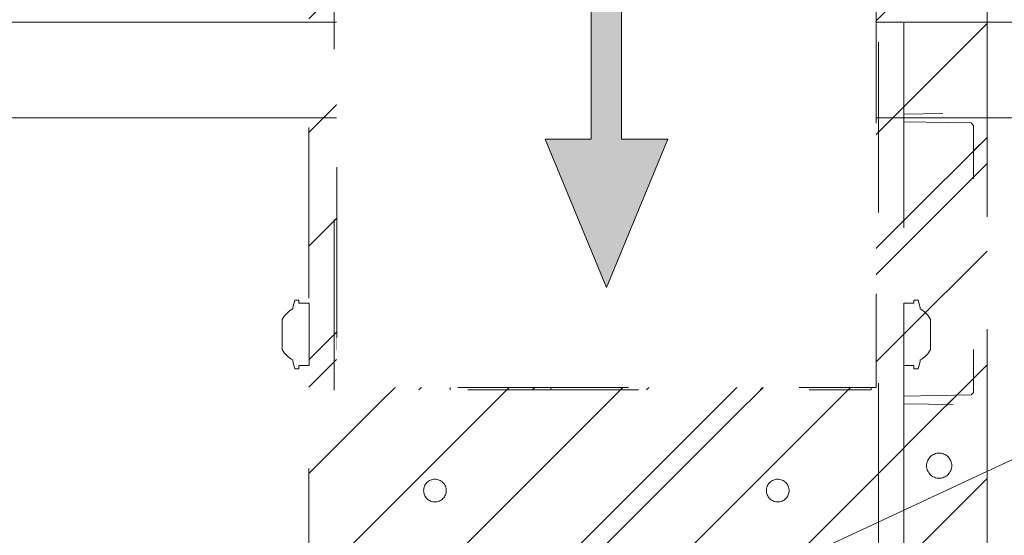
# Model space of a CAD drawing. Header units: inches. Extents: x -416 to -272, y -73 to 47.
# Tile 144 of 206: x -285.37 to -277.68, y -28.76 to -24.73. Entities that reach past the tile are written whole.
import ezdxf

# ---------------------------------------------------------------- set-up
doc = ezdxf.new("R2010")
doc.units = ezdxf.units.IN
doc.header["$LTSCALE"] = 32
doc.header["$MEASUREMENT"] = 0
doc.header["$PDMODE"] = 1
doc.header["$PDSIZE"] = -2
doc.linetypes.add('Dash Style-1', pattern=[0.083328, 0.041656, -0.041672])
for name, color, linetype, lineweight in [('Black', 7, 'Continuous', 18), ('DashLine', 7, 'Continuous', 13), ('DashLineFill', 7, 'Dash Style-1', 13), ('Drawing', 7, 'Continuous', 18), ('Leg_Locator', 7, 'Continuous', 13), ('Metal-DeskStructure', 7, 'Continuous', 13), ('None', 7, 'Continuous', 18), ('SolidLine', 7, 'Continuous', 15)]:
    doc.layers.add(name, color=color, linetype=linetype, lineweight=lineweight)
doc.layers.add('Metal-Leg', color=7, linetype='Continuous', lineweight=18, true_color=0x4c4c4c)
pattern_1 = [(45, (0, 0), (-1.613, 1.9357), []), (45, (-1.0608, 1.0608), (-0.472346, 0.41676), [])]

# ---------------------------------------------------------------- blocks, each defined once
blk = doc.blocks.new('Group-47')
at = {"layer": 'DashLine'}
blk.add_line((71.8898, -12.0079), (55.7172, -19.5493), dxfattribs=at)
at = {"layer": 'SolidLine', "flags": 128}
blk.add_lwpolyline([(54.0453, -11.2598), (71.8898, -11.2598), (71.8898, -12.0079), (54.0453, -12.0079)], close=True, dxfattribs=at)
blk = doc.blocks.new('Group-50')
at = {"layer": 'DashLineFill', "linetype": 'Continuous', "lineweight": 13}
h = blk.add_hatch(dxfattribs=at)
h.set_pattern_fill('Steel', color=253, style=0, pattern_type=2)
h.set_pattern_definition(pattern_1)
h.paths.add_polyline_path([(-2.0669, 1.3976), (2.0669, 1.3976), (2.0669, 0.1378), (2.1063, 0.1378), (2.1063, -0.1378), (2.0669, -0.1378), (2.0669, -5.2756), (2.1063, -5.2756), (2.1063, -5.5512), (2.0669, -5.5512), (2.0669, -5.8268), (-2.0669, -5.8268), (-2.0669, -5.5512), (-2.1063, -5.5512), (-2.1063, -5.2756), (-2.0669, -5.2756), (-2.0669, -0.1378), (-2.1063, -0.1378), (-2.1063, 0.1378), (-2.0669, 0.1378)])
at = {"layer": 'DashLineFill', "flags": 128}
blk.add_lwpolyline([(-2.0669, 1.3976), (2.0669, 1.3976), (2.0669, 0.1378), (2.1063, 0.1378), (2.1063, -0.1378), (2.0669, -0.1378), (2.0669, -5.2756), (2.1063, -5.2756), (2.1063, -5.5512), (2.0669, -5.5512), (2.0669, -5.8268), (-2.0669, -5.8268), (-2.0669, -5.5512), (-2.1063, -5.5512), (-2.1063, -5.2756), (-2.0669, -5.2756), (-2.0669, -0.1378), (-2.1063, -0.1378), (-2.1063, 0.1378), (-2.0669, 0.1378)], close=True, dxfattribs=at)
at = {"layer": 'SolidLine', "flags": 128}
blk.add_lwpolyline([(-1.2205, -5.8268), (-1.2205, -5.1826), (-0.4331, -5.1826), (-0.4331, -5.8268)], dxfattribs=at)
at = {"layer": 'SolidLine', "linetype": 'Continuous', "lineweight": 5}
blk.add_point((0, 0), dxfattribs=at)
blk = doc.blocks.new('TL14_upper_leg (2D)')
at = {"layer": 'DashLine', "flags": 128}
blk.add_lwpolyline([(0, 1.2205), (0.1196, 1.2146), (0.2381, 1.197), (0.3543, 1.1679), (0.4671, 1.1276), (0.5753, 1.0764), (0.6781, 1.0148), (0.7743, 0.9434), (0.863, 0.863), (0.9434, 0.7743), (1.0148, 0.6781), (1.0764, 0.5753), (1.1276, 0.4671), (1.1679, 0.3543), (1.197, 0.2381), (1.2146, 0.1196), (1.2205, 0), (1.2146, -0.1196), (1.197, -0.2381), (1.1679, -0.3543), (1.1276, -0.4671), (1.0764, -0.5753), (1.0148, -0.6781), (0.9434, -0.7743), (0.863, -0.863), (0.7743, -0.9434), (0.6781, -1.0148), (0.5753, -1.0764), (0.4671, -1.1276), (0.3543, -1.1679), (0.2381, -1.197), (0.1196, -1.2146), (0, -1.2205), (-0.1196, -1.2146), (-0.2381, -1.197), (-0.3543, -1.1679), (-0.4671, -1.1276), (-0.5753, -1.0764), (-0.6781, -1.0148), (-0.7743, -0.9434), (-0.863, -0.863), (-0.9434, -0.7743), (-1.0148, -0.6781), (-1.0764, -0.5753), (-1.1276, -0.4671), (-1.1679, -0.3543), (-1.197, -0.2381), (-1.2146, -0.1196), (-1.2205, 0), (-1.2146, 0.1196), (-1.197, 0.2381), (-1.1679, 0.3543), (-1.1276, 0.4671), (-1.0764, 0.5753), (-1.0148, 0.6781), (-0.9434, 0.7743), (-0.863, 0.863), (-0.7743, 0.9434), (-0.6781, 1.0148), (-0.5753, 1.0764), (-0.4671, 1.1276), (-0.3543, 1.1679), (-0.2381, 1.197), (-0.1196, 1.2146)], close=True, dxfattribs=at)
at = {"layer": 'Metal-Leg', "linetype": 'Continuous', "lineweight": 5}
blk.add_point((0, 0), dxfattribs=at)
blk.add_point((0, 0), dxfattribs=at)
at = {"layer": 'SolidLine', "flags": 128}
for points in [[(-2.3228, 0.2437), (-2.4016, 0.2437), (-2.4016, 0.2677), (-2.4341, 0.2677), (-2.4493, 0.2108), (-2.4493, 0.1992, 0.157975), (-2.5315, 0.1181), (-2.5315, -0.1181, 0.156027), (-2.4493, -0.1991), (-2.4493, -0.2108), (-2.4341, -0.2677), (-2.4016, -0.2677), (-2.4016, -0.2437), (-2.3228, -0.2437)], [(2.3228, 0.2437), (2.4016, 0.2437), (2.4016, 0.2677), (2.4341, 0.2677), (2.4493, 0.2108), (2.4493, 0.1992, -0.157975), (2.5315, 0.1181), (2.5315, -0.1181, -0.156027), (2.4493, -0.1991), (2.4493, -0.2108), (2.4341, -0.2677), (2.4016, -0.2677), (2.4016, -0.2437), (2.3228, -0.2437)], [(-2.3228, -5.15), (-2.4016, -5.15), (-2.4016, -5.126), (-2.4341, -5.126), (-2.4493, -5.1829), (-2.4493, -5.1945, 0.157975), (-2.5315, -5.2756), (-2.5315, -5.5118, 0.156027), (-2.4493, -5.5928), (-2.4493, -5.6045), (-2.4341, -5.6614), (-2.4016, -5.6614), (-2.4016, -5.6374), (-2.3228, -5.6374)], [(2.3228, -5.15), (2.4016, -5.15), (2.4016, -5.126), (2.4341, -5.126), (2.4493, -5.1829), (2.4493, -5.1945, -0.157975), (2.5315, -5.2756), (2.5315, -5.5118, -0.156027), (2.4493, -5.5928), (2.4493, -5.6045), (2.4341, -5.6614), (2.4016, -5.6614), (2.4016, -5.6374), (2.3228, -5.6374)]]:
    blk.add_lwpolyline(points, format="xyb", close=True, dxfattribs=at)
at = {"layer": 'DashLine', "color": 7}
blk.add_blockref('Group-50', (0, 0), dxfattribs=at)
blk = doc.blocks.new('Group-52')
at = {"layer": 'DashLine'}
for p, q in [((0.0002, -0.9961), (0.0002, -0.7598)), ((-0.1179, -1.1142), (-0.3541, -1.1142)), ((0.1183, -1.1142), (0.3545, -1.1142)), ((0.0002, -1.2323), (0.0002, -1.4685))]:
    blk.add_line(p, q, dxfattribs=at)
at = {"layer": 'DashLine', "flags": 128}
blk.add_lwpolyline([(-0.2557, -1.1142), (-0.2545, -1.0891), (-0.2508, -1.0642), (-0.2447, -1.0399), (-0.2362, -1.0162), (-0.2255, -0.9935), (-0.2126, -0.972), (-0.1976, -0.9518), (-0.1808, -0.9332), (-0.1621, -0.9164), (-0.142, -0.9014), (-0.1204, -0.8885), (-0.0977, -0.8777), (-0.0741, -0.8693), (-0.0497, -0.8632), (-0.0249, -0.8595), (0.0002, -0.8583), (0.0253, -0.8595), (0.0501, -0.8632), (0.0745, -0.8693), (0.0981, -0.8777), (0.1208, -0.8885), (0.1424, -0.9014), (0.1625, -0.9164), (0.1812, -0.9332), (0.198, -0.9518), (0.213, -0.972), (0.2259, -0.9935), (0.2366, -1.0162), (0.2451, -1.0399), (0.2512, -1.0642), (0.2549, -1.0891), (0.2561, -1.1142), (0.2549, -1.1393), (0.2512, -1.1641), (0.2451, -1.1885), (0.2366, -1.2121), (0.2259, -1.2348), (0.213, -1.2563), (0.198, -1.2765), (0.1812, -1.2951), (0.1625, -1.312), (0.1424, -1.327), (0.1208, -1.3399), (0.0981, -1.3506), (0.0745, -1.3591), (0.0501, -1.3652), (0.0253, -1.3688), (0.0002, -1.3701), (-0.0249, -1.3688), (-0.0497, -1.3652), (-0.0741, -1.3591), (-0.0977, -1.3506), (-0.1204, -1.3399), (-0.142, -1.327), (-0.1621, -1.312), (-0.1808, -1.2951), (-0.1976, -1.2765), (-0.2126, -1.2563), (-0.2255, -1.2348), (-0.2362, -1.2121), (-0.2447, -1.1885), (-0.2508, -1.1641), (-0.2545, -1.1393)], close=True, dxfattribs=at)
blk = doc.blocks.new('Group-53')
at = {"layer": 'DashLine'}
for p, q in [((0, 0.1181), (0, 0.3543)), ((-0.1181, 0), (-0.3543, 0)), ((0.1181, 0), (0.3543, 0)), ((0, -0.1181), (0, -0.3543))]:
    blk.add_line(p, q, dxfattribs=at)
at = {"layer": 'DashLine', "flags": 128}
blk.add_lwpolyline([(-0.2559, 0), (-0.2547, 0.0251), (-0.251, 0.0499), (-0.2449, 0.0743), (-0.2364, 0.0979), (-0.2257, 0.1206), (-0.2128, 0.1422), (-0.1978, 0.1623), (-0.181, 0.181), (-0.1623, 0.1978), (-0.1422, 0.2128), (-0.1206, 0.2257), (-0.0979, 0.2364), (-0.0743, 0.2449), (-0.0499, 0.251), (-0.0251, 0.2547), (0, 0.2559), (0.0251, 0.2547), (0.0499, 0.251), (0.0743, 0.2449), (0.0979, 0.2364), (0.1206, 0.2257), (0.1422, 0.2128), (0.1623, 0.1978), (0.181, 0.181), (0.1978, 0.1623), (0.2128, 0.1422), (0.2257, 0.1206), (0.2364, 0.0979), (0.2449, 0.0743), (0.251, 0.0499), (0.2547, 0.0251), (0.2559, 0), (0.2547, -0.0251), (0.251, -0.0499), (0.2449, -0.0743), (0.2364, -0.0979), (0.2257, -0.1206), (0.2128, -0.1422), (0.1978, -0.1623), (0.181, -0.181), (0.1623, -0.1978), (0.1422, -0.2128), (0.1206, -0.2257), (0.0979, -0.2364), (0.0743, -0.2449), (0.0499, -0.251), (0.0251, -0.2547), (0, -0.2559), (-0.0251, -0.2547), (-0.0499, -0.251), (-0.0743, -0.2449), (-0.0979, -0.2364), (-0.1206, -0.2257), (-0.1422, -0.2128), (-0.1623, -0.1978), (-0.181, -0.181), (-0.1978, -0.1623), (-0.2128, -0.1422), (-0.2257, -0.1206), (-0.2364, -0.0979), (-0.2449, -0.0743), (-0.251, -0.0499), (-0.2547, -0.0251)], close=True, dxfattribs=at)
blk = doc.blocks.new('Group-54')
at = {"layer": 'DashLine'}
for p, q in [((-0.0002, 1.2323), (-0.0002, 1.4685)), ((-0.1183, 1.1142), (-0.3545, 1.1142)), ((0.1179, 1.1142), (0.3541, 1.1142)), ((-0.0002, 0.9961), (-0.0002, 0.7598))]:
    blk.add_line(p, q, dxfattribs=at)
at = {"layer": 'DashLine', "flags": 128}
blk.add_lwpolyline([(-0.2561, 1.1142), (-0.2549, 1.1393), (-0.2512, 1.1641), (-0.2451, 1.1885), (-0.2366, 1.2121), (-0.2259, 1.2348), (-0.213, 1.2563), (-0.198, 1.2765), (-0.1812, 1.2951), (-0.1625, 1.312), (-0.1424, 1.327), (-0.1208, 1.3399), (-0.0981, 1.3506), (-0.0745, 1.3591), (-0.0501, 1.3652), (-0.0253, 1.3688), (-0.0002, 1.3701), (0.0249, 1.3688), (0.0497, 1.3652), (0.0741, 1.3591), (0.0977, 1.3506), (0.1204, 1.3399), (0.142, 1.327), (0.1621, 1.312), (0.1808, 1.2951), (0.1976, 1.2765), (0.2126, 1.2563), (0.2255, 1.2348), (0.2362, 1.2121), (0.2447, 1.1885), (0.2508, 1.1641), (0.2545, 1.1393), (0.2557, 1.1142), (0.2545, 1.0891), (0.2508, 1.0642), (0.2447, 1.0399), (0.2362, 1.0162), (0.2255, 0.9935), (0.2126, 0.972), (0.1976, 0.9518), (0.1808, 0.9332), (0.1621, 0.9164), (0.142, 0.9014), (0.1204, 0.8885), (0.0977, 0.8777), (0.0741, 0.8693), (0.0497, 0.8632), (0.0249, 0.8595), (-0.0002, 0.8583), (-0.0253, 0.8595), (-0.0501, 0.8632), (-0.0745, 0.8693), (-0.0981, 0.8777), (-0.1208, 0.8885), (-0.1424, 0.9014), (-0.1625, 0.9164), (-0.1812, 0.9332), (-0.198, 0.9518), (-0.213, 0.972), (-0.2259, 0.9935), (-0.2366, 1.0162), (-0.2451, 1.0399), (-0.2512, 1.0642), (-0.2549, 1.0891)], close=True, dxfattribs=at)
blk = doc.blocks.new('1BRPT9-Bracket (2D)')
at = {"layer": 'DashLineFill', "linetype": 'Continuous', "lineweight": 13}
h = blk.add_hatch(dxfattribs=at)
h.set_pattern_fill('Steel', color=253, style=0, pattern_type=2)
h.set_pattern_definition(pattern_1)
edge = h.paths.add_edge_path()
edge.add_line((-2.3221, -8.7402), (-2.3221, 8.7402))
edge.add_line((-2.3221, 8.7402), (1.6779, 8.7402))
edge.add_arc((1.6779, 8.4882), 0.252, 0, 90, ccw=False)
edge.add_line((1.9299, 8.4882), (1.9299, 7.4803))
edge.add_line((1.9299, 7.4803), (2.3236, 7.4611))
edge.add_line((2.3236, 7.4611), (2.3236, -7.4803))
edge.add_line((2.3236, -7.4803), (1.9299, -7.4803))
edge.add_line((1.9299, -7.4803), (1.9299, -8.4882))
edge.add_arc((1.6779, -8.4882), 0.252, -90, 0, ccw=False)
edge.add_line((1.6779, -8.7402), (-2.3221, -8.7402))
h = blk.add_hatch(dxfattribs=at)
h.set_pattern_fill('Steel', color=253, style=0, pattern_type=2)
h.set_pattern_definition(pattern_1)
h.paths.add_polyline_path([(-1.3378, 3.002), (-1.3291, 3.0015), (-1.3205, 3.0003), (-1.3121, 2.9982), (-1.3039, 2.9952), (-1.2961, 2.9915), (-1.2886, 2.987), (-1.2816, 2.9819), (-1.2752, 2.976), (-1.2693, 2.9696), (-1.2642, 2.9626), (-1.2597, 2.9551), (-1.256, 2.9473), (-1.253, 2.9391), (-1.2509, 2.9307), (-1.2497, 2.9221), (-1.2492, 2.9134), (-1.2497, 2.9047), (-1.2509, 2.8961), (-1.253, 2.8877), (-1.256, 2.8795), (-1.2597, 2.8716), (-1.2642, 2.8642), (-1.2693, 2.8572), (-1.2752, 2.8507), (-1.2816, 2.8449), (-1.2886, 2.8397), (-1.2961, 2.8353), (-1.3039, 2.8315), (-1.3121, 2.8286), (-1.3205, 2.8265), (-1.3291, 2.8252), (-1.3378, 2.8248), (-1.3465, 2.8252), (-1.3551, 2.8265), (-1.3635, 2.8286), (-1.3717, 2.8315), (-1.3796, 2.8353), (-1.387, 2.8397), (-1.394, 2.8449), (-1.4005, 2.8507), (-1.4063, 2.8572), (-1.4115, 2.8642), (-1.4159, 2.8716), (-1.4197, 2.8795), (-1.4226, 2.8877), (-1.4247, 2.8961), (-1.426, 2.9047), (-1.4264, 2.9134), (-1.426, 2.9221), (-1.4247, 2.9307), (-1.4226, 2.9391), (-1.4197, 2.9473), (-1.4159, 2.9551), (-1.4115, 2.9626), (-1.4063, 2.9696), (-1.4005, 2.976), (-1.394, 2.9819), (-1.387, 2.987), (-1.3796, 2.9915), (-1.3717, 2.9952), (-1.3635, 2.9982), (-1.3551, 3.0003), (-1.3465, 3.0015)])
h = blk.add_hatch(dxfattribs=at)
h.set_pattern_fill('Steel', color=253, style=0, pattern_type=2)
h.set_pattern_definition(pattern_1)
h.paths.add_polyline_path([(1.3393, 3.002), (1.348, 3.0015), (1.3566, 3.0003), (1.3651, 2.9982), (1.3732, 2.9952), (1.3811, 2.9915), (1.3886, 2.987), (1.3955, 2.9819), (1.402, 2.976), (1.4078, 2.9696), (1.413, 2.9626), (1.4175, 2.9551), (1.4212, 2.9473), (1.4241, 2.9391), (1.4262, 2.9307), (1.4275, 2.9221), (1.4279, 2.9134), (1.4275, 2.9047), (1.4262, 2.8961), (1.4241, 2.8877), (1.4212, 2.8795), (1.4175, 2.8716), (1.413, 2.8642), (1.4078, 2.8572), (1.402, 2.8507), (1.3955, 2.8449), (1.3886, 2.8397), (1.3811, 2.8353), (1.3732, 2.8315), (1.3651, 2.8286), (1.3566, 2.8265), (1.348, 2.8252), (1.3393, 2.8248), (1.3307, 2.8252), (1.3221, 2.8265), (1.3136, 2.8286), (1.3054, 2.8315), (1.2976, 2.8353), (1.2901, 2.8397), (1.2832, 2.8449), (1.2767, 2.8507), (1.2709, 2.8572), (1.2657, 2.8642), (1.2612, 2.8716), (1.2575, 2.8795), (1.2546, 2.8877), (1.2525, 2.8961), (1.2512, 2.9047), (1.2508, 2.9134), (1.2512, 2.9221), (1.2525, 2.9307), (1.2546, 2.9391), (1.2575, 2.9473), (1.2612, 2.9551), (1.2657, 2.9626), (1.2709, 2.9696), (1.2767, 2.976), (1.2832, 2.9819), (1.2901, 2.987), (1.2976, 2.9915), (1.3054, 2.9952), (1.3136, 2.9982), (1.3221, 3.0003), (1.3307, 3.0015)])
h = blk.add_hatch(dxfattribs=at)
h.set_pattern_fill('Steel', color=253, style=0, pattern_type=2)
h.set_pattern_definition(pattern_1)
h.paths.add_polyline_path([(-1.3378, 0.6004), (-1.3291, 0.6), (-1.3205, 0.5987), (-1.3121, 0.5966), (-1.3039, 0.5937), (-1.2961, 0.5899), (-1.2886, 0.5855), (-1.2816, 0.5803), (-1.2752, 0.5744), (-1.2693, 0.568), (-1.2642, 0.561), (-1.2597, 0.5536), (-1.256, 0.5457), (-1.253, 0.5375), (-1.2509, 0.5291), (-1.2497, 0.5205), (-1.2492, 0.5118), (-1.2497, 0.5031), (-1.2509, 0.4945), (-1.253, 0.4861), (-1.256, 0.4779), (-1.2597, 0.4701), (-1.2642, 0.4626), (-1.2693, 0.4556), (-1.2752, 0.4492), (-1.2816, 0.4433), (-1.2886, 0.4382), (-1.2961, 0.4337), (-1.3039, 0.43), (-1.3121, 0.427), (-1.3205, 0.4249), (-1.3291, 0.4237), (-1.3378, 0.4232), (-1.3465, 0.4237), (-1.3551, 0.4249), (-1.3635, 0.427), (-1.3717, 0.43), (-1.3796, 0.4337), (-1.387, 0.4382), (-1.394, 0.4433), (-1.4005, 0.4492), (-1.4063, 0.4556), (-1.4115, 0.4626), (-1.4159, 0.4701), (-1.4197, 0.4779), (-1.4226, 0.4861), (-1.4247, 0.4945), (-1.426, 0.5031), (-1.4264, 0.5118), (-1.426, 0.5205), (-1.4247, 0.5291), (-1.4226, 0.5375), (-1.4197, 0.5457), (-1.4159, 0.5536), (-1.4115, 0.561), (-1.4063, 0.568), (-1.4005, 0.5744), (-1.394, 0.5803), (-1.387, 0.5855), (-1.3796, 0.5899), (-1.3717, 0.5937), (-1.3635, 0.5966), (-1.3551, 0.5987), (-1.3465, 0.6)])
h = blk.add_hatch(dxfattribs=at)
h.set_pattern_fill('Steel', color=253, style=0, pattern_type=2)
h.set_pattern_definition(pattern_1)
h.paths.add_polyline_path([(1.3393, 0.6004), (1.348, 0.6), (1.3566, 0.5987), (1.3651, 0.5966), (1.3732, 0.5937), (1.3811, 0.5899), (1.3886, 0.5855), (1.3955, 0.5803), (1.402, 0.5744), (1.4078, 0.568), (1.413, 0.561), (1.4175, 0.5536), (1.4212, 0.5457), (1.4241, 0.5375), (1.4262, 0.5291), (1.4275, 0.5205), (1.4279, 0.5118), (1.4275, 0.5031), (1.4262, 0.4945), (1.4241, 0.4861), (1.4212, 0.4779), (1.4175, 0.4701), (1.413, 0.4626), (1.4078, 0.4556), (1.402, 0.4492), (1.3955, 0.4433), (1.3886, 0.4382), (1.3811, 0.4337), (1.3732, 0.43), (1.3651, 0.427), (1.3566, 0.4249), (1.348, 0.4237), (1.3393, 0.4232), (1.3307, 0.4237), (1.3221, 0.4249), (1.3136, 0.427), (1.3054, 0.43), (1.2976, 0.4337), (1.2901, 0.4382), (1.2832, 0.4433), (1.2767, 0.4492), (1.2709, 0.4556), (1.2657, 0.4626), (1.2612, 0.4701), (1.2575, 0.4779), (1.2546, 0.4861), (1.2525, 0.4945), (1.2512, 0.5031), (1.2508, 0.5118), (1.2512, 0.5205), (1.2525, 0.5291), (1.2546, 0.5375), (1.2575, 0.5457), (1.2612, 0.5536), (1.2657, 0.561), (1.2709, 0.568), (1.2767, 0.5744), (1.2832, 0.5803), (1.2901, 0.5855), (1.2976, 0.5899), (1.3054, 0.5937), (1.3136, 0.5966), (1.3221, 0.5987), (1.3307, 0.6)])
h = blk.add_hatch(dxfattribs=at)
h.set_pattern_fill('Steel', color=253, style=0, pattern_type=2)
h.set_pattern_definition(pattern_1)
h.paths.add_polyline_path([(-1.3378, -0.6196), (-1.3465, -0.6191), (-1.3551, -0.6179), (-1.3635, -0.6158), (-1.3717, -0.6128), (-1.3796, -0.6091), (-1.387, -0.6046), (-1.394, -0.5995), (-1.4005, -0.5936), (-1.4063, -0.5872), (-1.4115, -0.5802), (-1.4159, -0.5727), (-1.4197, -0.5649), (-1.4226, -0.5567), (-1.4247, -0.5483), (-1.426, -0.5397), (-1.4264, -0.531), (-1.426, -0.5223), (-1.4247, -0.5137), (-1.4226, -0.5053), (-1.4197, -0.4971), (-1.4159, -0.4892), (-1.4115, -0.4818), (-1.4063, -0.4748), (-1.4005, -0.4684), (-1.394, -0.4625), (-1.387, -0.4573), (-1.3796, -0.4529), (-1.3717, -0.4492), (-1.3635, -0.4462), (-1.3551, -0.4441), (-1.3465, -0.4428), (-1.3378, -0.4424), (-1.3291, -0.4428), (-1.3205, -0.4441), (-1.3121, -0.4462), (-1.3039, -0.4492), (-1.2961, -0.4529), (-1.2886, -0.4573), (-1.2816, -0.4625), (-1.2752, -0.4684), (-1.2693, -0.4748), (-1.2642, -0.4818), (-1.2597, -0.4892), (-1.256, -0.4971), (-1.253, -0.5053), (-1.2509, -0.5137), (-1.2497, -0.5223), (-1.2492, -0.531), (-1.2497, -0.5397), (-1.2509, -0.5483), (-1.253, -0.5567), (-1.256, -0.5649), (-1.2597, -0.5727), (-1.2642, -0.5802), (-1.2693, -0.5872), (-1.2752, -0.5936), (-1.2816, -0.5995), (-1.2886, -0.6046), (-1.2961, -0.6091), (-1.3039, -0.6128), (-1.3121, -0.6158), (-1.3205, -0.6179), (-1.3291, -0.6191)])
h = blk.add_hatch(dxfattribs=at)
h.set_pattern_fill('Steel', color=253, style=0, pattern_type=2)
h.set_pattern_definition(pattern_1)
h.paths.add_polyline_path([(1.3393, -0.6196), (1.3307, -0.6191), (1.3221, -0.6179), (1.3136, -0.6158), (1.3054, -0.6128), (1.2976, -0.6091), (1.2901, -0.6046), (1.2832, -0.5995), (1.2767, -0.5936), (1.2709, -0.5872), (1.2657, -0.5802), (1.2612, -0.5727), (1.2575, -0.5649), (1.2546, -0.5567), (1.2525, -0.5483), (1.2512, -0.5397), (1.2508, -0.531), (1.2512, -0.5223), (1.2525, -0.5137), (1.2546, -0.5053), (1.2575, -0.4971), (1.2612, -0.4892), (1.2657, -0.4818), (1.2709, -0.4748), (1.2767, -0.4684), (1.2832, -0.4625), (1.2901, -0.4573), (1.2976, -0.4529), (1.3054, -0.4492), (1.3136, -0.4462), (1.3221, -0.4441), (1.3307, -0.4428), (1.3393, -0.4424), (1.348, -0.4428), (1.3566, -0.4441), (1.3651, -0.4462), (1.3732, -0.4492), (1.3811, -0.4529), (1.3886, -0.4573), (1.3955, -0.4625), (1.402, -0.4684), (1.4078, -0.4748), (1.413, -0.4818), (1.4175, -0.4892), (1.4212, -0.4971), (1.4241, -0.5053), (1.4262, -0.5137), (1.4275, -0.5223), (1.4279, -0.531), (1.4275, -0.5397), (1.4262, -0.5483), (1.4241, -0.5567), (1.4212, -0.5649), (1.4175, -0.5727), (1.413, -0.5802), (1.4078, -0.5872), (1.402, -0.5936), (1.3955, -0.5995), (1.3886, -0.6046), (1.3811, -0.6091), (1.3732, -0.6128), (1.3651, -0.6158), (1.3566, -0.6179), (1.348, -0.6191)])
at = {"layer": 'DashLineFill'}
for p, q in [((-2.1252, 8.7402), (-2.1252, -8.7402)), ((2.1268, 7.4611), (2.1268, -7.4803))]:
    blk.add_line(p, q, dxfattribs=at)
at = {"layer": 'DashLineFill', "flags": 128}
blk.add_lwpolyline([(-2.3221, -8.7402), (-2.3221, 8.7402), (1.6779, 8.7402, -0.414214), (1.9299, 8.4882), (1.9299, 7.4803), (2.3236, 7.4611), (2.3236, -7.4803), (1.9299, -7.4803), (1.9299, -8.4882, -0.414214), (1.6779, -8.7402)], format="xyb", close=True, dxfattribs=at)
for points in [[(-1.3378, 3.002), (-1.3291, 3.0015), (-1.3205, 3.0003), (-1.3121, 2.9982), (-1.3039, 2.9952), (-1.2961, 2.9915), (-1.2886, 2.987), (-1.2816, 2.9819), (-1.2752, 2.976), (-1.2693, 2.9696), (-1.2642, 2.9626), (-1.2597, 2.9551), (-1.256, 2.9473), (-1.253, 2.9391), (-1.2509, 2.9307), (-1.2497, 2.9221), (-1.2492, 2.9134), (-1.2497, 2.9047), (-1.2509, 2.8961), (-1.253, 2.8877), (-1.256, 2.8795), (-1.2597, 2.8716), (-1.2642, 2.8642), (-1.2693, 2.8572), (-1.2752, 2.8507), (-1.2816, 2.8449), (-1.2886, 2.8397), (-1.2961, 2.8353), (-1.3039, 2.8315), (-1.3121, 2.8286), (-1.3205, 2.8265), (-1.3291, 2.8252), (-1.3378, 2.8248), (-1.3465, 2.8252), (-1.3551, 2.8265), (-1.3635, 2.8286), (-1.3717, 2.8315), (-1.3796, 2.8353), (-1.387, 2.8397), (-1.394, 2.8449), (-1.4005, 2.8507), (-1.4063, 2.8572), (-1.4115, 2.8642), (-1.4159, 2.8716), (-1.4197, 2.8795), (-1.4226, 2.8877), (-1.4247, 2.8961), (-1.426, 2.9047), (-1.4264, 2.9134), (-1.426, 2.9221), (-1.4247, 2.9307), (-1.4226, 2.9391), (-1.4197, 2.9473), (-1.4159, 2.9551), (-1.4115, 2.9626), (-1.4063, 2.9696), (-1.4005, 2.976), (-1.394, 2.9819), (-1.387, 2.987), (-1.3796, 2.9915), (-1.3717, 2.9952), (-1.3635, 2.9982), (-1.3551, 3.0003), (-1.3465, 3.0015)], [(1.3393, 3.002), (1.348, 3.0015), (1.3566, 3.0003), (1.3651, 2.9982), (1.3732, 2.9952), (1.3811, 2.9915), (1.3886, 2.987), (1.3955, 2.9819), (1.402, 2.976), (1.4078, 2.9696), (1.413, 2.9626), (1.4175, 2.9551), (1.4212, 2.9473), (1.4241, 2.9391), (1.4262, 2.9307), (1.4275, 2.9221), (1.4279, 2.9134), (1.4275, 2.9047), (1.4262, 2.8961), (1.4241, 2.8877), (1.4212, 2.8795), (1.4175, 2.8716), (1.413, 2.8642), (1.4078, 2.8572), (1.402, 2.8507), (1.3955, 2.8449), (1.3886, 2.8397), (1.3811, 2.8353), (1.3732, 2.8315), (1.3651, 2.8286), (1.3566, 2.8265), (1.348, 2.8252), (1.3393, 2.8248), (1.3307, 2.8252), (1.3221, 2.8265), (1.3136, 2.8286), (1.3054, 2.8315), (1.2976, 2.8353), (1.2901, 2.8397), (1.2832, 2.8449), (1.2767, 2.8507), (1.2709, 2.8572), (1.2657, 2.8642), (1.2612, 2.8716), (1.2575, 2.8795), (1.2546, 2.8877), (1.2525, 2.8961), (1.2512, 2.9047), (1.2508, 2.9134), (1.2512, 2.9221), (1.2525, 2.9307), (1.2546, 2.9391), (1.2575, 2.9473), (1.2612, 2.9551), (1.2657, 2.9626), (1.2709, 2.9696), (1.2767, 2.976), (1.2832, 2.9819), (1.2901, 2.987), (1.2976, 2.9915), (1.3054, 2.9952), (1.3136, 2.9982), (1.3221, 3.0003), (1.3307, 3.0015)], [(-1.3378, 0.6004), (-1.3291, 0.6), (-1.3205, 0.5987), (-1.3121, 0.5966), (-1.3039, 0.5937), (-1.2961, 0.5899), (-1.2886, 0.5855), (-1.2816, 0.5803), (-1.2752, 0.5744), (-1.2693, 0.568), (-1.2642, 0.561), (-1.2597, 0.5536), (-1.256, 0.5457), (-1.253, 0.5375), (-1.2509, 0.5291), (-1.2497, 0.5205), (-1.2492, 0.5118), (-1.2497, 0.5031), (-1.2509, 0.4945), (-1.253, 0.4861), (-1.256, 0.4779), (-1.2597, 0.4701), (-1.2642, 0.4626), (-1.2693, 0.4556), (-1.2752, 0.4492), (-1.2816, 0.4433), (-1.2886, 0.4382), (-1.2961, 0.4337), (-1.3039, 0.43), (-1.3121, 0.427), (-1.3205, 0.4249), (-1.3291, 0.4237), (-1.3378, 0.4232), (-1.3465, 0.4237), (-1.3551, 0.4249), (-1.3635, 0.427), (-1.3717, 0.43), (-1.3796, 0.4337), (-1.387, 0.4382), (-1.394, 0.4433), (-1.4005, 0.4492), (-1.4063, 0.4556), (-1.4115, 0.4626), (-1.4159, 0.4701), (-1.4197, 0.4779), (-1.4226, 0.4861), (-1.4247, 0.4945), (-1.426, 0.5031), (-1.4264, 0.5118), (-1.426, 0.5205), (-1.4247, 0.5291), (-1.4226, 0.5375), (-1.4197, 0.5457), (-1.4159, 0.5536), (-1.4115, 0.561), (-1.4063, 0.568), (-1.4005, 0.5744), (-1.394, 0.5803), (-1.387, 0.5855), (-1.3796, 0.5899), (-1.3717, 0.5937), (-1.3635, 0.5966), (-1.3551, 0.5987), (-1.3465, 0.6)], [(1.3393, 0.6004), (1.348, 0.6), (1.3566, 0.5987), (1.3651, 0.5966), (1.3732, 0.5937), (1.3811, 0.5899), (1.3886, 0.5855), (1.3955, 0.5803), (1.402, 0.5744), (1.4078, 0.568), (1.413, 0.561), (1.4175, 0.5536), (1.4212, 0.5457), (1.4241, 0.5375), (1.4262, 0.5291), (1.4275, 0.5205), (1.4279, 0.5118), (1.4275, 0.5031), (1.4262, 0.4945), (1.4241, 0.4861), (1.4212, 0.4779), (1.4175, 0.4701), (1.413, 0.4626), (1.4078, 0.4556), (1.402, 0.4492), (1.3955, 0.4433), (1.3886, 0.4382), (1.3811, 0.4337), (1.3732, 0.43), (1.3651, 0.427), (1.3566, 0.4249), (1.348, 0.4237), (1.3393, 0.4232), (1.3307, 0.4237), (1.3221, 0.4249), (1.3136, 0.427), (1.3054, 0.43), (1.2976, 0.4337), (1.2901, 0.4382), (1.2832, 0.4433), (1.2767, 0.4492), (1.2709, 0.4556), (1.2657, 0.4626), (1.2612, 0.4701), (1.2575, 0.4779), (1.2546, 0.4861), (1.2525, 0.4945), (1.2512, 0.5031), (1.2508, 0.5118), (1.2512, 0.5205), (1.2525, 0.5291), (1.2546, 0.5375), (1.2575, 0.5457), (1.2612, 0.5536), (1.2657, 0.561), (1.2709, 0.568), (1.2767, 0.5744), (1.2832, 0.5803), (1.2901, 0.5855), (1.2976, 0.5899), (1.3054, 0.5937), (1.3136, 0.5966), (1.3221, 0.5987), (1.3307, 0.6)], [(-1.3378, -0.6196), (-1.3465, -0.6191), (-1.3551, -0.6179), (-1.3635, -0.6158), (-1.3717, -0.6128), (-1.3796, -0.6091), (-1.387, -0.6046), (-1.394, -0.5995), (-1.4005, -0.5936), (-1.4063, -0.5872), (-1.4115, -0.5802), (-1.4159, -0.5727), (-1.4197, -0.5649), (-1.4226, -0.5567), (-1.4247, -0.5483), (-1.426, -0.5397), (-1.4264, -0.531), (-1.426, -0.5223), (-1.4247, -0.5137), (-1.4226, -0.5053), (-1.4197, -0.4971), (-1.4159, -0.4892), (-1.4115, -0.4818), (-1.4063, -0.4748), (-1.4005, -0.4684), (-1.394, -0.4625), (-1.387, -0.4573), (-1.3796, -0.4529), (-1.3717, -0.4492), (-1.3635, -0.4462), (-1.3551, -0.4441), (-1.3465, -0.4428), (-1.3378, -0.4424), (-1.3291, -0.4428), (-1.3205, -0.4441), (-1.3121, -0.4462), (-1.3039, -0.4492), (-1.2961, -0.4529), (-1.2886, -0.4573), (-1.2816, -0.4625), (-1.2752, -0.4684), (-1.2693, -0.4748), (-1.2642, -0.4818), (-1.2597, -0.4892), (-1.256, -0.4971), (-1.253, -0.5053), (-1.2509, -0.5137), (-1.2497, -0.5223), (-1.2492, -0.531), (-1.2497, -0.5397), (-1.2509, -0.5483), (-1.253, -0.5567), (-1.256, -0.5649), (-1.2597, -0.5727), (-1.2642, -0.5802), (-1.2693, -0.5872), (-1.2752, -0.5936), (-1.2816, -0.5995), (-1.2886, -0.6046), (-1.2961, -0.6091), (-1.3039, -0.6128), (-1.3121, -0.6158), (-1.3205, -0.6179), (-1.3291, -0.6191)], [(1.3393, -0.6196), (1.3307, -0.6191), (1.3221, -0.6179), (1.3136, -0.6158), (1.3054, -0.6128), (1.2976, -0.6091), (1.2901, -0.6046), (1.2832, -0.5995), (1.2767, -0.5936), (1.2709, -0.5872), (1.2657, -0.5802), (1.2612, -0.5727), (1.2575, -0.5649), (1.2546, -0.5567), (1.2525, -0.5483), (1.2512, -0.5397), (1.2508, -0.531), (1.2512, -0.5223), (1.2525, -0.5137), (1.2546, -0.5053), (1.2575, -0.4971), (1.2612, -0.4892), (1.2657, -0.4818), (1.2709, -0.4748), (1.2767, -0.4684), (1.2832, -0.4625), (1.2901, -0.4573), (1.2976, -0.4529), (1.3054, -0.4492), (1.3136, -0.4462), (1.3221, -0.4441), (1.3307, -0.4428), (1.3393, -0.4424), (1.348, -0.4428), (1.3566, -0.4441), (1.3651, -0.4462), (1.3732, -0.4492), (1.3811, -0.4529), (1.3886, -0.4573), (1.3955, -0.4625), (1.402, -0.4684), (1.4078, -0.4748), (1.413, -0.4818), (1.4175, -0.4892), (1.4212, -0.4971), (1.4241, -0.5053), (1.4262, -0.5137), (1.4275, -0.5223), (1.4279, -0.531), (1.4275, -0.5397), (1.4262, -0.5483), (1.4241, -0.5567), (1.4212, -0.5649), (1.4175, -0.5727), (1.413, -0.5802), (1.4078, -0.5872), (1.402, -0.5936), (1.3955, -0.5995), (1.3886, -0.6046), (1.3811, -0.6091), (1.3732, -0.6128), (1.3651, -0.6158), (1.3566, -0.6179), (1.348, -0.6191)]]:
    blk.add_lwpolyline(points, close=True, dxfattribs=at)
at = {"layer": 'DashLineFill', "linetype": 'Continuous', "lineweight": 5}
for p in [(0.0002, 1.1142), (0.0002, 0)]:
    blk.add_point(p, dxfattribs=at)
at = {"layer": 'Metal-DeskStructure', "color": 7}
for name in ['Group-54', 'Group-53', 'Group-52']:
    blk.add_blockref(name, (0, 0), dxfattribs=at)
blk = doc.blocks.new('1BRPT8_Cover (2D)')
at = {"layer": 'DashLineFill', "linetype": 'Continuous', "lineweight": 13}
h = blk.add_hatch(dxfattribs=at)
h.set_pattern_fill('Steel', color=253, style=0, pattern_type=2)
h.set_pattern_definition(pattern_1)
h.paths.add_polyline_path([(-1.5945, -8.7638), (-2.3228, -8.7638), (-2.3228, -8.7511), (-2.8261, -8.7423), (-2.8664, -8.7028), (-2.8664, -6.673), (-2.8472, -6.6533), (-2.3228, -6.6441), (-2.3228, -6.5842), (-2.8472, -6.5751), (-2.8664, -6.5554), (-2.8664, -4.4682), (-2.8472, -4.4486), (-2.3228, -4.4394), (-2.3228, -4.3795), (-2.8472, -4.3703), (-2.8664, -4.3507), (-2.8664, -2.2635), (-2.8472, -2.2438), (-2.3228, -2.2347), (-2.3228, -2.1748), (-2.8472, -2.1656), (-2.8664, -2.1459), (-2.8664, -0.0588), (-2.8472, -0.0391), (-2.3228, -0.03), (-2.3228, 0.03), (-2.8472, 0.0391), (-2.8664, 0.0588), (-2.8664, 2.1459), (-2.8472, 2.1656), (-2.3228, 2.1748), (-2.3228, 2.2347), (-2.8472, 2.2438), (-2.8664, 2.2635), (-2.8664, 4.3507), (-2.8472, 4.3703), (-2.3228, 4.3795), (-2.3228, 4.4394), (-2.8472, 4.4486), (-2.8664, 4.4682), (-2.8655, 6.5554), (-2.8472, 6.5751), (-2.3228, 6.5842), (-2.3228, 6.6441), (-2.8472, 6.6533), (-2.8664, 6.673), (-2.8664, 8.7028), (-2.8261, 8.7423), (-1.5945, 8.7638), (-1.5945, 8.8583), (-2.9724, 8.8583), (-2.9724, -8.8583), (-1.5945, -8.8583)])
h = blk.add_hatch(dxfattribs=at)
h.set_pattern_fill('Steel', color=253, style=0, pattern_type=2)
h.set_pattern_definition(pattern_1)
h.paths.add_polyline_path([(-2.3228, 8.8583), (-2.3228, -8.8583), (-2.9724, -8.8583), (-2.9724, 8.8583)])
at = {"layer": 'DashLine', "linetype": 'Continuous', "lineweight": 5}
blk.add_point((0, 0), dxfattribs=at)
at = {"layer": 'DashLineFill', "flags": 128}
for points in [[(-1.5945, -8.7638), (-2.3228, -8.7638), (-2.3228, -8.7511), (-2.8261, -8.7423), (-2.8664, -8.7028), (-2.8664, -6.673), (-2.8472, -6.6533), (-2.3228, -6.6441), (-2.3228, -6.5842), (-2.8472, -6.5751), (-2.8664, -6.5554), (-2.8664, -4.4682), (-2.8472, -4.4486), (-2.3228, -4.4394), (-2.3228, -4.3795), (-2.8472, -4.3703), (-2.8664, -4.3507), (-2.8664, -2.2635), (-2.8472, -2.2438), (-2.3228, -2.2347), (-2.3228, -2.1748), (-2.8472, -2.1656), (-2.8664, -2.1459), (-2.8664, -0.0588), (-2.8472, -0.0391), (-2.3228, -0.03), (-2.3228, 0.03), (-2.8472, 0.0391), (-2.8664, 0.0588), (-2.8664, 2.1459), (-2.8472, 2.1656), (-2.3228, 2.1748), (-2.3228, 2.2347), (-2.8472, 2.2438), (-2.8664, 2.2635), (-2.8664, 4.3507), (-2.8472, 4.3703), (-2.3228, 4.3795), (-2.3228, 4.4394), (-2.8472, 4.4486), (-2.8664, 4.4682), (-2.8655, 6.5554), (-2.8472, 6.5751), (-2.3228, 6.5842), (-2.3228, 6.6441), (-2.8472, 6.6533), (-2.8664, 6.673), (-2.8664, 8.7028), (-2.8261, 8.7423), (-1.5945, 8.7638), (-1.5945, 8.8583), (-2.9724, 8.8583), (-2.9724, -8.8583), (-1.5945, -8.8583)], [(-2.3228, 8.8583), (-2.3228, -8.8583), (-2.9724, -8.8583), (-2.9724, 8.8583)]]:
    blk.add_lwpolyline(points, close=True, dxfattribs=at)
at = {"layer": 'SolidLine', "flags": 128}
blk.add_lwpolyline([(-2.5, 2.7185), (-2.5005, 2.7089), (-2.5019, 2.6993), (-2.5042, 2.6899), (-2.5075, 2.6808), (-2.5116, 2.6721), (-2.5166, 2.6638), (-2.5223, 2.6561), (-2.5288, 2.6489), (-2.536, 2.6424), (-2.5437, 2.6367), (-2.552, 2.6317), (-2.5608, 2.6276), (-2.5699, 2.6243), (-2.5792, 2.622), (-2.5888, 2.6206), (-2.5984, 2.6201), (-2.6081, 2.6206), (-2.6176, 2.622), (-2.627, 2.6243), (-2.6361, 2.6276), (-2.6448, 2.6317), (-2.6531, 2.6367), (-2.6609, 2.6424), (-2.668, 2.6489), (-2.6745, 2.6561), (-2.6803, 2.6638), (-2.6852, 2.6721), (-2.6894, 2.6808), (-2.6926, 2.6899), (-2.695, 2.6993), (-2.6964, 2.7089), (-2.6969, 2.7185), (-2.6964, 2.7282), (-2.695, 2.7377), (-2.6926, 2.7471), (-2.6894, 2.7562), (-2.6852, 2.7649), (-2.6803, 2.7732), (-2.6745, 2.7809), (-2.668, 2.7881), (-2.6609, 2.7946), (-2.6531, 2.8003), (-2.6448, 2.8053), (-2.6361, 2.8094), (-2.627, 2.8127), (-2.6176, 2.815), (-2.6081, 2.8165), (-2.5984, 2.8169), (-2.5888, 2.8165), (-2.5792, 2.815), (-2.5699, 2.8127), (-2.5608, 2.8094), (-2.552, 2.8053), (-2.5437, 2.8003), (-2.536, 2.7946), (-2.5288, 2.7881), (-2.5223, 2.7809), (-2.5166, 2.7732), (-2.5116, 2.7649), (-2.5075, 2.7562), (-2.5042, 2.7471), (-2.5019, 2.7377), (-2.5005, 2.7282)], close=True, dxfattribs=at)
blk = doc.blocks.new('Group-73')
at = {"layer": 'Metal-DeskStructure', "linetype": 'Continuous', "lineweight": 0, "true_color": 0xff0000}
for points in [[(-1.6967, -1.2746), (-1.6967, 1.2746), (-1.3522, 1.2746), (-1.3522, -0.999), (-0.1809, -0.999), (-0.1809, -1.2746)], [(1.6967, -0.9301), (1.6967, -1.2746), (0.112, -1.2746), (0.1118, -1.2449), (0.1127, -1.2155), (0.1146, -1.1863), (0.1177, -1.1575), (0.1219, -1.129), (0.1272, -1.1008), (0.1336, -1.0729), (0.1411, -1.0453), (0.155, -1.0003), (0.1708, -0.9557), (0.1884, -0.9116), (0.208, -0.8678), (0.2295, -0.8245), (0.2528, -0.7816), (0.2781, -0.7391), (0.3053, -0.697), (0.3357, -0.6546), (0.3707, -0.6109), (0.4103, -0.566), (0.4545, -0.5198), (0.5033, -0.4725), (0.5567, -0.4238), (0.6147, -0.374), (0.6772, -0.323), (0.7737, -0.2345), (0.8619, -0.1518), (0.9417, -0.0747), (1.0132, -0.0032), (1.0764, 0.0626), (1.1313, 0.1227), (1.1778, 0.1772), (1.216, 0.2261), (1.2479, 0.272), (1.2756, 0.3179), (1.299, 0.3637), (1.3182, 0.4093), (1.3331, 0.4549), (1.3437, 0.5004), (1.3501, 0.5457), (1.3522, 0.591), (1.3504, 0.6332), (1.3452, 0.6737), (1.3364, 0.7126), (1.3241, 0.7497), (1.3083, 0.7851), (1.2889, 0.8188), (1.2661, 0.8508), (1.2397, 0.8811), (1.2105, 0.9088), (1.1793, 0.9327), (1.1459, 0.953), (1.1104, 0.9695), (1.0728, 0.9824), (1.0331, 0.9916), (0.9913, 0.9972), (0.9474, 0.999), (0.9007, 0.997), (0.8564, 0.991), (0.8145, 0.981), (0.7751, 0.967), (0.738, 0.949), (0.7033, 0.927), (0.671, 0.9009), (0.6412, 0.8709), (0.6143, 0.8374), (0.5909, 0.8007), (0.5711, 0.7611), (0.5549, 0.7183), (0.5422, 0.6725), (0.5331, 0.6236), (0.5275, 0.5717), (0.5254, 0.5167), (0.1809, 0.5856), (0.1914, 0.6671), (0.2072, 0.7436), (0.2283, 0.8151), (0.2547, 0.8817), (0.2864, 0.9432), (0.3234, 0.9998), (0.3658, 1.0514), (0.4135, 1.0981), (0.466, 1.1394), (0.5227, 1.1753), (0.5838, 1.2056), (0.6492, 1.2305), (0.7189, 1.2498), (0.7929, 1.2636), (0.8713, 1.2718), (0.9539, 1.2746), (1.0375, 1.2715), (1.1166, 1.2621), (1.1912, 1.2465), (1.2614, 1.2247), (1.327, 1.1966), (1.3882, 1.1623), (1.4448, 1.1217), (1.497, 1.0749), (1.5438, 1.0235), (1.5844, 0.969), (1.6187, 0.9116), (1.6468, 0.8511), (1.6686, 0.7877), (1.6842, 0.7212), (1.6936, 0.6517), (1.6967, 0.5792), (1.6958, 0.5418), (1.693, 0.5046), (1.6884, 0.4675), (1.6819, 0.4306), (1.6736, 0.3938), (1.6634, 0.3571), (1.6514, 0.3206), (1.6375, 0.2842), (1.6215, 0.2476), (1.603, 0.2106), (1.582, 0.1731), (1.5586, 0.1351), (1.5328, 0.0967), (1.5045, 0.0577), (1.4737, 0.0183), (1.4405, -0.0215), (1.4035, -0.0634), (1.3614, -0.1089), (1.3143, -0.1579), (1.262, -0.2105), (1.2047, -0.2666), (1.1423, -0.3263), (1.0749, -0.3896), (1.0023, -0.4564), (0.9394, -0.5112), (0.8829, -0.5614), (0.833, -0.6069), (0.7896, -0.6479), (0.7527, -0.6843), (0.7223, -0.7161), (0.6984, -0.7433), (0.681, -0.7659), (0.6672, -0.7863), (0.654, -0.8067), (0.6414, -0.8271), (0.6295, -0.8476), (0.6181, -0.8682), (0.6074, -0.8888), (0.5973, -0.9094), (0.5879, -0.9301)]]:
    blk.add_hatch(color=1, dxfattribs=at).paths.add_polyline_path(points)
at = {"layer": 'Metal-DeskStructure', "color": 7, "flags": 128}
blk.add_lwpolyline([(-1.6967, -1.2746), (-1.6967, 1.2746), (-1.3522, 1.2746), (-1.3522, -0.999), (-0.1809, -0.999), (-0.1809, -1.2746)], close=True, dxfattribs=at)
at = {"layer": 'Metal-DeskStructure', "color": 7}
blk.add_open_spline([(1.6967, -0.9301), (1.6967, -1.1024), (1.6967, -1.2746), (0.9044, -1.2746), (0.112, -1.2746), (0.1088, -1.1551), (0.1411, -1.0453), (0.1928, -0.8644), (0.4178, -0.5296), (0.6772, -0.323), (1.0798, 0.042), (1.3522, 0.4102), (1.3522, 0.7633), (1.1272, 0.999), (0.7558, 0.999), (0.5265, 0.7428), (0.5254, 0.5167), (0.3532, 0.5512), (0.1809, 0.5856), (0.2122, 0.9215), (0.6148, 1.2746), (1.2973, 1.2746), (1.6967, 0.8752), (1.6967, 0.4295), (1.5783, 0.1389), (1.3027, -0.1819), (1.0023, -0.4564), (0.7375, -0.6847), (0.6245, -0.8472), (0.5879, -0.9301), (1.1423, -0.9301), (1.6967, -0.9301)], degree=2, knots=[0, 0, 0, 0.021286, 0.021286, 0.119203, 0.119203, 0.133976, 0.133976, 0.158253, 0.182531, 0.182531, 0.222301, 0.262072, 0.299949, 0.337826, 0.378197, 0.418569, 0.418569, 0.449937, 0.449937, 0.510175, 0.570414, 0.631418, 0.692421, 0.723256, 0.75409, 0.784925, 0.784925, 0.811417, 0.83791, 0.83791, 1, 1, 1], dxfattribs=at)
blk = doc.blocks.new('SlateLegLocator-L2')
at = {"color": 255, "linetype": 'Dash Style-1', "lineweight": 5}
blk.add_wipeout([(-2.1063, 1.378), (2.1063, 1.378), (2.1063, -5.8071), (-2.1063, -5.8071)], dxfattribs=at).dxf.layer = 'Black'
at = {"layer": 'Leg_Locator', "linetype": 'Continuous', "lineweight": 0, "true_color": 0xff0000}
h = blk.add_hatch(color=1, dxfattribs=at)
edge = h.paths.add_edge_path()
edge.add_line((0, -5.0276), (-0.4795, -3.8661))
edge.add_line((-0.4795, -3.8661), (-0.1181, -3.8661))
edge.add_line((-0.1181, -3.8661), (-0.1181, -1.3722))
edge.add_arc((0, -0.1575), 1.2205, 264.44656, 275.55344)
edge.add_line((0.1181, -1.3722), (0.1181, -3.8661))
edge.add_line((0.1181, -3.8661), (0.4795, -3.8661))
edge.add_line((0.4795, -3.8661), (0, -5.0276))
at = {"layer": 'Black', "linetype": 'Dash Style-1', "lineweight": 5, "flags": 128}
blk.add_lwpolyline([(-2.1063, 1.378), (2.1063, 1.378), (2.1063, -5.8071), (-2.1063, -5.8071)], close=True, dxfattribs=at)
at = {"layer": 'Black', "linetype": 'Continuous', "lineweight": 5}
blk.add_point((0, 0), dxfattribs=at)
at = {"layer": 'Leg_Locator', "flags": 128}
blk.add_lwpolyline([(0, -5.0276), (-0.4795, -3.8661), (-0.1181, -3.8661), (-0.1181, -1.3722, 0.048501), (0.1181, -1.3722), (0.1181, -3.8661), (0.4795, -3.8661)], format="xyb", close=True, dxfattribs=at)
at = {"layer": 'Metal-DeskStructure', "color": 7}
blk.add_blockref('Group-73', (0, 0), dxfattribs=at)
blk = doc.blocks.new('Group-74')
at = {"layer": 'None', "color": 7, "rotation": 180}
for name in ['1BRPT8_Cover (2D)', '1BRPT9-Bracket (2D)']:
    blk.add_blockref(name, (62.9921, -12.0079), dxfattribs=at)
at = {"layer": 'None', "color": 7}
blk.add_blockref('TL14_upper_leg (2D)', (62.9921, -8.3071), dxfattribs=at)
blk.add_blockref('SlateLegLocator-L2', (62.9921, -8.3071), dxfattribs=at)
blk = doc.blocks.new('Group-78')
at = {"layer": 'None'}
blk.add_blockref('Group-47', (0, 0), dxfattribs=at)
blk.add_blockref('Group-74', (0, 0), dxfattribs=at)
blk = doc.blocks.new('SL Credenza Desk (2D)')
at = {"layer": 'None'}
blk.add_blockref('Group-78', (0, 0), dxfattribs=at)
at = {"layer": 'Drawing', "color": 0, "flags": 1}
for tag in ['Tag', 'Catalog', 'Option1', 'Option2', 'Option3', 'Option4', 'Option5', 'Option6', 'Option7', 'Option8', 'Option9', 'Option10', 'Option11', 'Option12', 'Custom', 'FinishGroup', 'Discount', 'Item2', 'Item3', 'Item6', 'Item8', 'Item9', 'Item10', 'Item12', 'Item13', 'Item16', 'Item18', 'Item19', 'Item20', 'Item21', 'Item22', 'Item23', 'Item24', 'Item25', 'Item1', 'Item4', 'Item5', 'Item7', 'Item11', 'Item14', 'Item15', 'Item17']:
    blk.add_attdef(tag, (15.7192, -28.999), '', height=0.00709, dxfattribs=at)
blk = doc.blocks.new('Group-79')
at = {"layer": 'Drawing'}
blk.add_blockref('SL Credenza Desk (2D)', (15.6798, 1.4853), dxfattribs=at)
at = {"layer": 'Drawing', "color": 0, "flags": 1}
for tag in ['Tag', 'Catalog', 'Option1', 'Option2', 'Option3', 'Option4', 'Option5', 'Option6', 'Option7', 'Option8', 'Option9', 'Option10', 'Option11', 'Option12', 'Custom', 'FinishGroup', 'Discount', 'Item2', 'Item3', 'Item6', 'Item8', 'Item9', 'Item10', 'Item12', 'Item13', 'Item16', 'Item18', 'Item19', 'Item20', 'Item21', 'Item22', 'Item23', 'Item24', 'Item25', 'Item1', 'Item4', 'Item5', 'Item7', 'Item11', 'Item14', 'Item15', 'Item17']:
    blk.add_attdef(tag, (15.7192, -28.999), '', height=0.00709, dxfattribs=at)

msp = doc.modelspace()

# ---------------------------------------------------------------- block references
at = {"layer": 'Drawing', "color": 7}
msp.add_blockref('Group-79', (-359.4593, -14.9775), dxfattribs=at)

doc.saveas('drawing.dxf')
